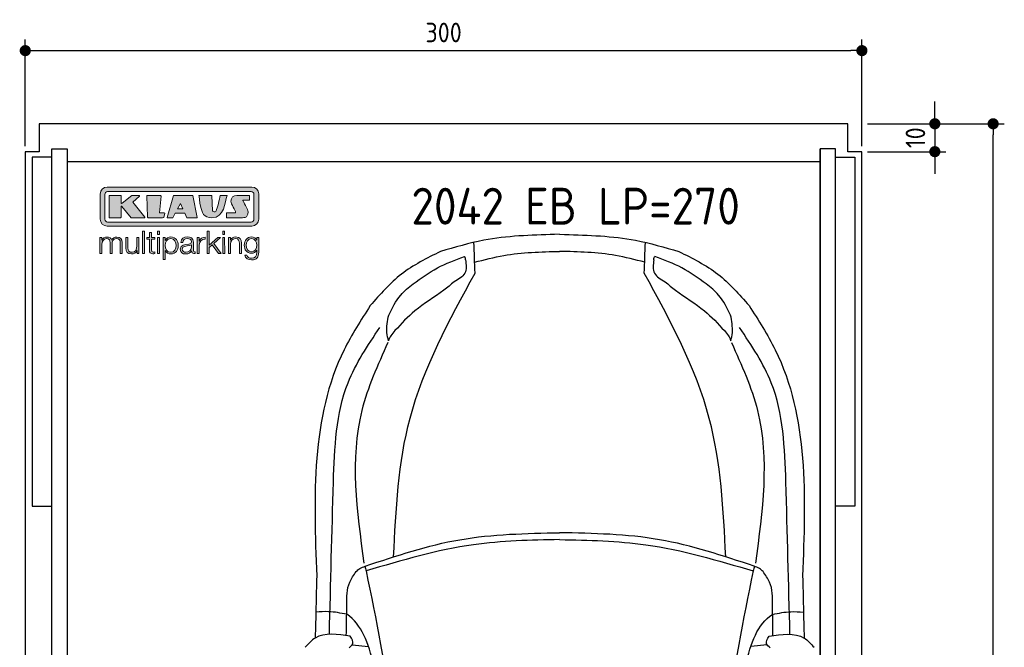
# Model space of a CAD drawing. Header units: millimetres. Extents: x -20 to 3511, y -1049 to 5673.
# Tile 3 of 3: x -20 to 3511, y 3424 to 5673. Entities that reach past the tile are written whole.
import ezdxf

# ---------------------------------------------------------------- set-up
doc = ezdxf.new("R2010")
doc.units = ezdxf.units.MM
for name, color, linetype in [('4', 3, 'Continuous'), ('5', 3, 'Continuous'), ('car', 1, 'Continuous'), ('Logo', 7, 'Continuous')]:
    doc.layers.add(name, color=color, linetype=linetype)
doc.styles.get("Standard").update_dxf_attribs({"font": 'ISOCP.SHX'})
doc.dimstyles.new('GEN-ISO', dxfattribs={"dimscale": 20, "dimtxt": 3.5, "dimasz": 2, "dimexe": 2, "dimexo": 1, "dimgap": 1.5, "dimtad": 1, "dimdec": 1, "dimdsep": 46, "dimtxsty": 'Standard', "dimblk": 'PUNKT', "dimcen": 2, "dimclrd": 256, "dimclre": 256, "dimclrt": 2, "dimadec": 0, "dimazin": 0, "dimtp": 0.1, "dimtm": 0.1, "dimtfac": 0.71, "dimtdec": 1, "dimtmove": 2, "dimatfit": 3, "dimldrblk": 'PUNKT', "dimfxl": 0, "dimtolj": 1, "dimarcsym": 0})

# ---------------------------------------------------------------- blocks, each defined once
blk = doc.blocks.new('PUNKT')
at = {"layer": '4', "color": 0, "linetype": 'ByBlock'}
blk.add_line((-0.5, 0), (-1, 0), dxfattribs=at)
at = {"layer": '4', "color": 0, "linetype": 'ByBlock', "const_width": 0.5}
blk.add_lwpolyline([(-0.25, 0, 1), (0.25, 0, 1)], format="xyb", close=True, dxfattribs=at)
blk = doc.blocks.new('*D3')
at = {"layer": '5', "lineweight": -2}
for p, q in [((3020, 5300), (3510.6, 5300)), ((3470.6, 40), (3470.6, 5260)), ((2970, 0), (3510.6, 0))]:
    blk.add_line(p, q, dxfattribs=at)
at = {"layer": 'DEFPOINTS', "color": 0}
for p in [(3000, 5300), (3470.6, 5300), (2950, 0)]:
    blk.add_point(p, dxfattribs=at)
at = {"layer": '5', "lineweight": -2, "xscale": 40, "yscale": 40, "zscale": 40}
for p, rotation in [((3470.6, 5300), 90), ((3470.6, 0), 270)]:
    blk.add_blockref('PUNKT', p, dxfattribs=dict(at, rotation=rotation))
at = {"layer": '5', "color": 2, "insert": (3405.6, 2650), "char_height": 70, "attachment_point": 5, "rotation": 90}
blk.add_mtext('\\A1;530', dxfattribs=at)
blk = doc.blocks.new('*D7')
at = {"layer": '5', "lineweight": -2}
for p, q in [((0, 5220), (0, 5602.1)), ((3000, 5220), (3000, 5602.1)), ((40, 5562.1), (2960, 5562.1))]:
    blk.add_line(p, q, dxfattribs=at)
at = {"layer": 'DEFPOINTS', "color": 0}
for p in [(3000, 5562.1), (0, 5200), (3000, 5200)]:
    blk.add_point(p, dxfattribs=at)
at = {"layer": '5', "lineweight": -2, "xscale": 40, "yscale": 40, "zscale": 40, "rotation": 180}
blk.add_blockref('PUNKT', (0, 5562.1), dxfattribs=at)
at = {"layer": '5', "lineweight": -2, "xscale": 40, "yscale": 40, "zscale": 40}
blk.add_blockref('PUNKT', (3000, 5562.1), dxfattribs=at)
at = {"layer": '5', "color": 2, "insert": (1500, 5627.1), "char_height": 70, "attachment_point": 5}
blk.add_mtext('300', dxfattribs=at)
blk = doc.blocks.new('*D8')
at = {"layer": '5', "lineweight": -2}
for p, q in [((3261.5, 5340), (3261.5, 5380)), ((3020, 5300), (3301.5, 5300)), ((3261.5, 5300), (3261.5, 5200)), ((3020, 5200), (3301.5, 5200)), ((3261.5, 5160), (3261.5, 5120))]:
    blk.add_line(p, q, dxfattribs=at)
at = {"layer": 'DEFPOINTS', "color": 0}
for p in [(3000, 5300), (3000, 5200), (3261.5, 5200)]:
    blk.add_point(p, dxfattribs=at)
at = {"layer": '5', "lineweight": -2, "xscale": 40, "yscale": 40, "zscale": 40}
for p, rotation in [((3261.5, 5300), 270), ((3261.5, 5200), 90)]:
    blk.add_blockref('PUNKT', p, dxfattribs=dict(at, rotation=rotation))
at = {"layer": '5', "color": 2, "insert": (3191.9, 5250), "char_height": 70, "attachment_point": 5, "rotation": 90}
blk.add_mtext('\\A1;10', dxfattribs=at)
blk = doc.blocks.new('KLAUS')
at = {"layer": 'Logo'}
h = blk.add_hatch(color=8, dxfattribs=at)
h.dxf.hatch_style = 2
edge = h.paths.add_edge_path()
edge.add_spline(control_points=[(3.6, 29.09), (2.88, 29.09), (2.3, 28.51), (2.3, 27.8), (2.3, 27.8), (2.3, 16.11), (2.3, 16.11), (2.3, 15.39), (2.88, 14.81), (3.6, 14.81), (3.6, 14.81), (71.16, 14.81), (71.16, 14.81), (71.88, 14.81), (72.46, 15.39), (72.46, 16.11), (72.46, 16.11), (72.46, 27.8), (72.46, 27.8), (72.46, 28.51), (71.88, 29.09), (71.16, 29.09), (71.16, 29.09), (3.6, 29.09), (3.6, 29.09), (3.6, 29.09), (3.6, 29.09), (3.6, 29.09)], knot_values=[0, 0, 0, 0, 1, 1, 1, 2, 2, 2, 3, 3, 3, 4, 4, 4, 5, 5, 5, 6, 6, 6, 7, 7, 7, 8, 8, 8, 9, 9, 9, 9], degree=3, periodic=0)
edge = h.paths.add_edge_path()
edge.add_spline(control_points=[(3.35, 31.23), (3.35, 31.23), (71.47, 31.23), (71.47, 31.23), (73.26, 31.23), (74.71, 29.77), (74.71, 27.99), (74.71, 27.99), (74.71, 16.17), (74.71, 16.17), (74.71, 14.38), (73.26, 12.93), (71.47, 12.93), (71.47, 12.93), (3.35, 12.93), (3.35, 12.93), (1.56, 12.93), (0.11, 14.38), (0.11, 16.17), (0.11, 16.17), (0.11, 27.99), (0.11, 27.99), (0.11, 29.77), (1.56, 31.23), (3.35, 31.23), (3.35, 31.23), (3.35, 31.23), (3.35, 31.23)], knot_values=[0, 0, 0, 0, 1, 1, 1, 2, 2, 2, 3, 3, 3, 4, 4, 4, 5, 5, 5, 6, 6, 6, 7, 7, 7, 8, 8, 8, 9, 9, 9, 9], degree=3, periodic=0)
h = blk.add_hatch(color=8, dxfattribs=at)
h.dxf.hatch_style = 2
edge = h.paths.add_edge_path()
edge.add_spline(control_points=[(4.5, 27.33), (4.5, 27.33), (9.7, 27.33), (9.7, 27.33), (9.84, 27.33), (9.96, 27.22), (9.96, 27.08), (9.96, 27.08), (9.96, 23.69), (9.96, 23.69), (9.96, 23.69), (9.94, 23.64), (10.04, 23.59), (10.14, 23.53), (10.2, 23.57), (10.2, 23.57), (10.2, 23.57), (10.51, 23.75), (10.51, 23.75), (10.51, 23.75), (14.94, 27.33), (14.94, 27.33), (14.94, 27.33), (18.41, 27.33), (18.41, 27.33), (18.41, 27.33), (18.49, 27.33), (18.56, 27.2), (18.65, 27.04), (18.53, 26.91), (18.53, 26.91), (18.53, 26.91), (15.49, 24.11), (15.49, 24.11), (15.49, 24.11), (21.14, 17.06), (21.14, 17.06), (21.14, 17.06), (21.13, 16.91), (21.13, 16.91), (21.08, 16.84), (20.99, 16.82), (20.99, 16.82), (20.99, 16.82), (14.7, 16.82), (14.7, 16.82), (14.7, 16.82), (10.26, 22.17), (10.26, 22.17), (10.26, 22.17), (10.19, 22.24), (10.08, 22.21), (9.97, 22.18), (9.96, 22.11), (9.96, 22.11), (9.96, 22.11), (9.96, 17.08), (9.96, 17.08), (9.96, 16.94), (9.84, 16.82), (9.7, 16.82), (9.7, 16.82), (4.5, 16.82), (4.5, 16.82), (4.36, 16.82), (4.25, 16.94), (4.25, 17.08), (4.25, 17.08), (4.25, 27.08), (4.25, 27.08), (4.25, 27.22), (4.36, 27.33), (4.5, 27.33), (4.5, 27.33), (4.5, 27.33), (4.5, 27.33)], knot_values=[0, 0, 0, 0, 1, 1, 1, 2, 2, 2, 3, 3, 3, 4, 4, 4, 5, 5, 5, 6, 6, 6, 7, 7, 7, 8, 8, 8, 9, 9, 9, 10, 10, 10, 11, 11, 11, 12, 12, 12, 13, 13, 13, 14, 14, 14, 15, 15, 15, 16, 16, 16, 17, 17, 17, 18, 18, 18, 19, 19, 19, 20, 20, 20, 21, 21, 21, 22, 22, 22, 23, 23, 23, 24, 24, 24, 25, 25, 25, 25], degree=3, periodic=0)
h = blk.add_hatch(color=8, dxfattribs=at)
h.dxf.hatch_style = 2
h.paths.add_polyline_path([(22.42, 17.06), (21.97, 27.15), (22.24, 27.33), (28.55, 27.33), (28.86, 26.97), (28.01, 19.08), (30.26, 19.07), (30.44, 18.95), (30.08, 16.95), (29.49, 16.82), (22.6, 16.82)])
h = blk.add_hatch(color=8, dxfattribs=at)
h.paths.add_polyline_path([(36.52, 21.01), (38.93, 21.01), (37.87, 23.57)])
h.paths.add_polyline_path([(34.52, 27.33), (43.65, 27.33), (45.76, 16.94), (45.57, 16.82), (40.83, 16.82), (39.89, 18.95), (35.42, 18.95), (34.27, 16.82), (31.78, 16.82), (31.66, 17)])
h = blk.add_hatch(color=8, dxfattribs=at)
h.dxf.hatch_style = 2
edge = h.paths.add_edge_path()
edge.add_spline(control_points=[(52.69, 27.32), (52.69, 27.32), (52.88, 20.14), (52.88, 20.14), (53.01, 19.89), (53.2, 19.77), (53.43, 19.71), (53.91, 19.59), (54.43, 19.57), (54.64, 20.03), (55.23, 21.34), (56.27, 25.45), (56.6, 27.33), (56.6, 27.33), (59.77, 27.33), (59.77, 27.33), (58.77, 23.9), (58.56, 16.82), (52.63, 16.76), (48.72, 16.72), (48.01, 19.35), (47.27, 22.24), (46.89, 23.68), (46.54, 27.33), (46.54, 27.33), (46.54, 27.33), (52.69, 27.32), (52.69, 27.32), (52.69, 27.32), (52.69, 27.32), (52.69, 27.32)], knot_values=[0, 0, 0, 0, 1, 1, 1, 2, 2, 2, 3, 3, 3, 4, 4, 4, 5, 5, 5, 6, 6, 6, 7, 7, 7, 8, 8, 8, 9, 9, 9, 10, 10, 10, 10], degree=3, periodic=0)
h = blk.add_hatch(color=8, dxfattribs=at)
h.dxf.hatch_style = 2
edge = h.paths.add_edge_path()
edge.add_spline(control_points=[(64.46, 27.33), (64.46, 27.33), (70.31, 27.33), (70.31, 27.33), (70.31, 26.52), (70.31, 26.02), (70.31, 25.12), (70.31, 25.12), (67.3, 25.12), (67.3, 25.12), (67.24, 25.04), (67.25, 25.11), (67.25, 24.91), (67.25, 24.88), (69.73, 20.38), (69.73, 19.57), (69.73, 16.4), (67.22, 16.81), (65.9, 16.82), (65.9, 16.82), (59.59, 16.82), (59.59, 16.82), (59.59, 17.76), (59.59, 18.23), (59.59, 19.14), (59.59, 19.14), (63.75, 19.14), (63.75, 19.14), (63.82, 19.22), (63.81, 19.11), (63.81, 19.31), (63.81, 20.32), (61.58, 23.06), (61.58, 24.63), (61.58, 26.33), (62.83, 27.34), (64.46, 27.33), (64.46, 27.33), (64.46, 27.33), (64.46, 27.33)], knot_values=[0, 0, 0, 0, 1, 1, 1, 2, 2, 2, 3, 3, 3, 4, 4, 4, 5, 5, 5, 6, 6, 6, 7, 7, 7, 8, 8, 8, 9, 9, 9, 10, 10, 10, 11, 11, 11, 12, 12, 12, 13, 13, 13, 13], degree=3, periodic=0)
h = blk.add_hatch(color=30, dxfattribs=at)
h.dxf.hatch_style = 2
h.paths.add_polyline_path([(20.07, 0), (20.99, 0), (20.99, 10.45), (20.07, 10.45)])
h = blk.add_hatch(color=30, dxfattribs=at)
h.dxf.hatch_style = 2
edge = h.paths.add_edge_path()
edge.add_spline(control_points=[(24.22, 9.82), (24.22, 9.82), (23.3, 9.82), (23.3, 9.82), (23.3, 9.82), (23.3, 7.55), (23.3, 7.55), (23.3, 7.55), (21.98, 7.55), (21.98, 7.55), (21.98, 7.55), (21.98, 6.78), (21.98, 6.78), (21.98, 6.78), (23.3, 6.78), (23.3, 6.78), (23.3, 6.78), (23.3, 1.61), (23.3, 1.61), (23.28, 0.32), (23.71, -0.09), (24.94, -0.09), (25.22, -0.09), (25.48, -0.06), (25.76, -0.06), (25.76, -0.06), (25.76, 0.73), (25.76, 0.73), (25.5, 0.7), (25.23, 0.69), (24.97, 0.69), (24.31, 0.73), (24.22, 1.08), (24.22, 1.68), (24.22, 1.68), (24.22, 6.78), (24.22, 6.78), (24.22, 6.78), (25.76, 6.78), (25.76, 6.78), (25.76, 6.78), (25.76, 7.55), (25.76, 7.55), (25.76, 7.55), (24.22, 7.55), (24.22, 7.55), (24.22, 7.55), (24.22, 9.82), (24.22, 9.82), (24.22, 9.82), (24.22, 9.82), (24.22, 9.82)], knot_values=[0, 0, 0, 0, 1, 1, 1, 2, 2, 2, 3, 3, 3, 4, 4, 4, 5, 5, 5, 6, 6, 6, 7, 7, 7, 8, 8, 8, 9, 9, 9, 10, 10, 10, 11, 11, 11, 12, 12, 12, 13, 13, 13, 14, 14, 14, 15, 15, 15, 16, 16, 16, 17, 17, 17, 17], degree=3, periodic=0)
h = blk.add_hatch(color=30, dxfattribs=at)
h.paths.add_polyline_path([(27.1, 0), (28.03, 0), (28.03, 7.55), (27.1, 7.55)])
h.paths.add_polyline_path([(27.1, 8.98), (28.03, 8.98), (28.03, 10.45), (27.1, 10.45)])
h = blk.add_hatch(color=30, dxfattribs=at)
h.dxf.hatch_style = 2
h.paths.add_polyline_path([(50.4, 0), (51.32, 0), (51.32, 2.87), (52.82, 4.11), (55.8, 0), (56.96, 0), (53.52, 4.76), (56.74, 7.55), (55.51, 7.55), (51.32, 3.89), (51.32, 10.45), (50.4, 10.45)])
h = blk.add_hatch(color=30, dxfattribs=at)
h.paths.add_polyline_path([(57.74, 0), (58.66, 0), (58.66, 7.55), (57.74, 7.55)])
h.paths.add_polyline_path([(57.74, 8.98), (58.66, 8.98), (58.66, 10.45), (57.74, 10.45)])
h = blk.add_hatch(color=30, dxfattribs=at)
h.dxf.hatch_style = 2
edge = h.paths.add_edge_path()
edge.add_spline(control_points=[(0, 0), (0, 0), (0.92, 0), (0.92, 0), (0.92, 0), (0.92, 4.22), (0.92, 4.22), (0.94, 5.8), (1.58, 7), (3.18, 7), (4.35, 7), (4.77, 6.15), (4.76, 5.12), (4.76, 5.12), (4.76, 0), (4.76, 0), (4.76, 0), (5.68, 0), (5.68, 0), (5.68, 0), (5.68, 4.27), (5.68, 4.27), (5.68, 5.68), (6.14, 7), (7.73, 7), (9.05, 7), (9.52, 6.32), (9.52, 5.08), (9.52, 5.08), (9.52, 0), (9.52, 0), (9.52, 0), (10.44, 0), (10.44, 0), (10.44, 0), (10.44, 5.12), (10.44, 5.12), (10.44, 6.91), (9.59, 7.77), (7.94, 7.77), (6.94, 7.77), (5.99, 7.29), (5.54, 6.3), (5.26, 7.29), (4.36, 7.77), (3.37, 7.77), (2.17, 7.77), (1.38, 7.19), (0.89, 6.28), (0.89, 6.28), (0.85, 6.28), (0.85, 6.28), (0.85, 6.28), (0.85, 7.55), (0.85, 7.55), (0.85, 7.55), (0, 7.55), (0, 7.55), (0, 7.55), (0, 0), (0, 0), (0, 0), (0, 0), (0, 0)], knot_values=[0, 0, 0, 0, 1, 1, 1, 2, 2, 2, 3, 3, 3, 4, 4, 4, 5, 5, 5, 6, 6, 6, 7, 7, 7, 8, 8, 8, 9, 9, 9, 10, 10, 10, 11, 11, 11, 12, 12, 12, 13, 13, 13, 14, 14, 14, 15, 15, 15, 16, 16, 16, 17, 17, 17, 18, 18, 18, 19, 19, 19, 20, 20, 20, 21, 21, 21, 21], degree=3, periodic=0)
h = blk.add_hatch(color=30, dxfattribs=at)
h.dxf.hatch_style = 2
edge = h.paths.add_edge_path()
edge.add_spline(control_points=[(18.31, 7.55), (18.31, 7.55), (17.39, 7.55), (17.39, 7.55), (17.39, 7.55), (17.39, 3.59), (17.39, 3.59), (17.39, 2.05), (16.7, 0.56), (15.12, 0.56), (13.66, 0.56), (13.15, 1.27), (13.1, 2.64), (13.1, 2.64), (13.1, 7.55), (13.1, 7.55), (13.1, 7.55), (12.18, 7.55), (12.18, 7.55), (12.18, 7.55), (12.18, 2.65), (12.18, 2.65), (12.18, 0.89), (12.93, -0.22), (14.83, -0.22), (15.96, -0.22), (16.95, 0.35), (17.44, 1.36), (17.44, 1.36), (17.47, 1.36), (17.47, 1.36), (17.47, 1.36), (17.47, 0), (17.47, 0), (17.47, 0), (18.31, 0), (18.31, 0), (18.31, 0), (18.31, 7.55), (18.31, 7.55), (18.31, 7.55), (18.31, 7.55), (18.31, 7.55)], knot_values=[0, 0, 0, 0, 1, 1, 1, 2, 2, 2, 3, 3, 3, 4, 4, 4, 5, 5, 5, 6, 6, 6, 7, 7, 7, 8, 8, 8, 9, 9, 9, 10, 10, 10, 11, 11, 11, 12, 12, 12, 13, 13, 13, 14, 14, 14, 14], degree=3, periodic=0)
h = blk.add_hatch(color=30, dxfattribs=at)
edge = h.paths.add_edge_path()
edge.add_spline(control_points=[(35.84, 3.78), (35.84, 2.21), (35.12, 0.56), (33.37, 0.56), (31.4, 0.56), (30.72, 2.21), (30.72, 3.78), (30.72, 5.49), (31.33, 7), (33.37, 7), (35.12, 7), (35.84, 5.34), (35.84, 3.78), (35.84, 3.78), (35.84, 3.78), (35.84, 3.78)], knot_values=[0, 0, 0, 0, 1, 1, 1, 2, 2, 2, 3, 3, 3, 4, 4, 4, 5, 5, 5, 5], degree=3, periodic=0)
edge = h.paths.add_edge_path()
edge.add_spline(control_points=[(29.79, -2.8), (29.79, -2.8), (30.72, -2.8), (30.72, -2.8), (30.72, -2.8), (30.72, 1.43), (30.72, 1.43), (30.72, 1.43), (30.74, 1.43), (30.74, 1.43), (31.14, 0.35), (32.24, -0.22), (33.37, -0.22), (35.66, -0.22), (36.76, 1.64), (36.76, 3.78), (36.76, 5.91), (35.66, 7.77), (33.37, 7.77), (32.15, 7.77), (31.1, 7.14), (30.67, 6.12), (30.67, 6.12), (30.64, 6.12), (30.64, 6.12), (30.64, 6.12), (30.64, 7.55), (30.64, 7.55), (30.64, 7.55), (29.79, 7.55), (29.79, 7.55), (29.79, 7.55), (29.79, -2.8), (29.79, -2.8), (29.79, -2.8), (29.79, -2.8), (29.79, -2.8)], knot_values=[0, 0, 0, 0, 1, 1, 1, 2, 2, 2, 3, 3, 3, 4, 4, 4, 5, 5, 5, 6, 6, 6, 7, 7, 7, 8, 8, 8, 9, 9, 9, 10, 10, 10, 11, 11, 11, 12, 12, 12, 12], degree=3, periodic=0)
h = blk.add_hatch(color=30, dxfattribs=at)
edge = h.paths.add_edge_path()
edge.add_spline(control_points=[(43.03, 2.93), (43.04, 1.45), (41.8, 0.56), (40.39, 0.56), (39.53, 0.56), (38.71, 1.13), (38.71, 2.05), (38.71, 3.53), (40.66, 3.51), (42.22, 3.79), (42.47, 3.84), (42.88, 3.91), (43, 4.13), (43, 4.13), (43.03, 4.13), (43.03, 4.13), (43.03, 4.13), (43.03, 2.93), (43.03, 2.93), (43.03, 2.93), (43.03, 2.93), (43.03, 2.93)], knot_values=[0, 0, 0, 0, 1, 1, 1, 2, 2, 2, 3, 3, 3, 4, 4, 4, 5, 5, 5, 6, 6, 6, 7, 7, 7, 7], degree=3, periodic=0)
edge = h.paths.add_edge_path()
edge.add_spline(control_points=[(39.03, 5.24), (39.06, 6.47), (39.91, 7), (41.05, 7), (42.14, 7), (43.03, 6.69), (43.03, 5.45), (43.03, 4.61), (42.6, 4.51), (41.84, 4.42), (39.85, 4.19), (37.79, 4.11), (37.79, 1.99), (37.79, 0.47), (38.93, -0.22), (40.32, -0.22), (41.77, -0.22), (42.43, 0.34), (43.07, 1.32), (43.07, 1.32), (43.1, 1.32), (43.1, 1.32), (43.1, 0.53), (43.25, 0), (44.19, 0), (44.43, 0), (44.58, 0.01), (44.79, 0.06), (44.79, 0.06), (44.79, 0.83), (44.79, 0.83), (44.71, 0.81), (44.6, 0.78), (44.49, 0.78), (44.13, 0.78), (43.95, 0.98), (43.95, 1.33), (43.95, 1.33), (43.95, 5.34), (43.95, 5.34), (43.95, 7.36), (42.5, 7.77), (41.17, 7.77), (39.44, 7.77), (38.2, 7.01), (38.11, 5.24), (38.11, 5.24), (39.03, 5.24), (39.03, 5.24), (39.03, 5.24), (39.03, 5.24), (39.03, 5.24)], knot_values=[0, 0, 0, 0, 1, 1, 1, 2, 2, 2, 3, 3, 3, 4, 4, 4, 5, 5, 5, 6, 6, 6, 7, 7, 7, 8, 8, 8, 9, 9, 9, 10, 10, 10, 11, 11, 11, 12, 12, 12, 13, 13, 13, 14, 14, 14, 15, 15, 15, 16, 16, 16, 17, 17, 17, 17], degree=3, periodic=0)
h = blk.add_hatch(color=30, dxfattribs=at)
h.dxf.hatch_style = 2
edge = h.paths.add_edge_path()
edge.add_spline(control_points=[(45.79, 0), (45.79, 0), (46.71, 0), (46.71, 0), (46.71, 0), (46.71, 4.03), (46.71, 4.03), (46.71, 5.59), (47.85, 6.82), (49.52, 6.73), (49.52, 6.73), (49.52, 7.66), (49.52, 7.66), (48.16, 7.72), (47.14, 7), (46.67, 5.78), (46.67, 5.78), (46.64, 5.78), (46.64, 5.78), (46.64, 5.78), (46.64, 7.55), (46.64, 7.55), (46.64, 7.55), (45.79, 7.55), (45.79, 7.55), (45.79, 7.55), (45.79, 0), (45.79, 0), (45.79, 0), (45.79, 0), (45.79, 0)], knot_values=[0, 0, 0, 0, 1, 1, 1, 2, 2, 2, 3, 3, 3, 4, 4, 4, 5, 5, 5, 6, 6, 6, 7, 7, 7, 8, 8, 8, 9, 9, 9, 10, 10, 10, 10], degree=3, periodic=0)
h = blk.add_hatch(color=30, dxfattribs=at)
h.dxf.hatch_style = 2
edge = h.paths.add_edge_path()
edge.add_spline(control_points=[(60.41, 0), (60.41, 0), (61.33, 0), (61.33, 0), (61.33, 0), (61.33, 4.41), (61.33, 4.41), (61.36, 5.89), (62.24, 7), (63.7, 7), (65.2, 7), (65.62, 6.02), (65.62, 4.71), (65.62, 4.71), (65.62, 0), (65.62, 0), (65.62, 0), (66.54, 0), (66.54, 0), (66.54, 0), (66.54, 4.86), (66.54, 4.86), (66.54, 6.66), (65.9, 7.77), (63.78, 7.77), (62.71, 7.77), (61.7, 7.16), (61.36, 6.25), (61.36, 6.25), (61.33, 6.25), (61.33, 6.25), (61.33, 6.25), (61.33, 7.55), (61.33, 7.55), (61.33, 7.55), (60.41, 7.55), (60.41, 7.55), (60.41, 7.55), (60.41, 0), (60.41, 0), (60.41, 0), (60.41, 0), (60.41, 0)], knot_values=[0, 0, 0, 0, 1, 1, 1, 2, 2, 2, 3, 3, 3, 4, 4, 4, 5, 5, 5, 6, 6, 6, 7, 7, 7, 8, 8, 8, 9, 9, 9, 10, 10, 10, 11, 11, 11, 12, 12, 12, 13, 13, 13, 14, 14, 14, 14], degree=3, periodic=0)
h = blk.add_hatch(color=30, dxfattribs=at)
edge = h.paths.add_edge_path()
edge.add_spline(control_points=[(71.32, 0.86), (69.62, 0.86), (68.83, 2.34), (68.83, 3.86), (68.83, 5.43), (69.56, 7), (71.32, 7), (73.06, 7), (73.75, 5.34), (73.75, 3.86), (73.75, 2.33), (72.91, 0.86), (71.32, 0.86), (71.32, 0.86), (71.32, 0.86), (71.32, 0.86)], knot_values=[0, 0, 0, 0, 1, 1, 1, 2, 2, 2, 3, 3, 3, 4, 4, 4, 5, 5, 5, 5], degree=3, periodic=0)
edge = h.paths.add_edge_path()
edge.add_spline(control_points=[(74.67, 7.55), (74.67, 7.55), (73.75, 7.55), (73.75, 7.55), (73.75, 7.55), (73.75, 6.25), (73.75, 6.25), (73.75, 6.25), (73.72, 6.25), (73.72, 6.25), (73.35, 7.09), (72.41, 7.77), (71.32, 7.77), (69.13, 7.77), (67.9, 6.05), (67.9, 3.97), (67.9, 1.82), (68.9, 0.09), (71.32, 0.09), (72.4, 0.09), (73.29, 0.72), (73.72, 1.64), (73.72, 1.64), (73.75, 1.64), (73.75, 1.64), (73.75, 1.64), (73.75, 0.61), (73.75, 0.61), (73.75, -1.23), (73.01, -2.24), (71.32, -2.24), (70.29, -2.24), (69.31, -1.85), (69.1, -0.73), (69.1, -0.73), (68.18, -0.73), (68.18, -0.73), (68.31, -2.34), (69.81, -3.02), (71.32, -3.02), (73.79, -3.02), (74.65, -1.64), (74.67, 0.61), (74.67, 0.61), (74.67, 7.55), (74.67, 7.55), (74.67, 7.55), (74.67, 7.55), (74.67, 7.55)], knot_values=[0, 0, 0, 0, 1, 1, 1, 2, 2, 2, 3, 3, 3, 4, 4, 4, 5, 5, 5, 6, 6, 6, 7, 7, 7, 8, 8, 8, 9, 9, 9, 10, 10, 10, 11, 11, 11, 12, 12, 12, 13, 13, 13, 14, 14, 14, 15, 15, 15, 16, 16, 16, 16], degree=3, periodic=0)
at = {"layer": 'Logo', "lineweight": 0}
for points in [[(22.42, 17.06), (21.97, 27.15), (22.24, 27.33), (28.55, 27.33), (28.86, 26.97), (28.01, 19.08), (30.26, 19.07), (30.44, 18.95), (30.08, 16.95), (29.49, 16.82), (22.6, 16.82), (22.42, 17.06), (22.42, 17.06)], [(34.52, 27.33), (43.65, 27.33), (45.76, 16.94), (45.57, 16.82), (40.83, 16.82), (39.89, 18.95), (35.42, 18.95), (34.27, 16.82), (31.78, 16.82), (31.66, 17), (34.52, 27.33), (34.52, 27.33)], [(36.52, 21.01), (38.93, 21.01), (37.87, 23.57), (36.52, 21.01), (36.52, 21.01)], [(20.07, 0), (20.99, 0), (20.99, 10.45), (20.07, 10.45), (20.07, 0), (20.07, 0)], [(27.1, 8.98), (28.03, 8.98), (28.03, 10.45), (27.1, 10.45), (27.1, 8.98), (27.1, 8.98)], [(50.4, 0), (51.32, 0), (51.32, 2.87), (52.82, 4.11), (55.8, 0), (56.96, 0), (53.52, 4.76), (56.74, 7.55), (55.51, 7.55), (51.32, 3.89), (51.32, 10.45), (50.4, 10.45), (50.4, 0), (50.4, 0)], [(57.74, 8.98), (58.66, 8.98), (58.66, 10.45), (57.74, 10.45), (57.74, 8.98), (57.74, 8.98)], [(27.1, 0), (28.03, 0), (28.03, 7.55), (27.1, 7.55), (27.1, 0), (27.1, 0)], [(57.74, 0), (58.66, 0), (58.66, 7.55), (57.74, 7.55), (57.74, 0), (57.74, 0)]]:
    blk.add_lwpolyline(points, dxfattribs=at)
for points, knots in [([(3.35, 31.23), (3.35, 31.23), (71.47, 31.23), (71.47, 31.23), (73.26, 31.23), (74.71, 29.77), (74.71, 27.99), (74.71, 27.99), (74.71, 16.17), (74.71, 16.17), (74.71, 14.38), (73.26, 12.93), (71.47, 12.93), (71.47, 12.93), (3.35, 12.93), (3.35, 12.93), (1.56, 12.93), (0.11, 14.38), (0.11, 16.17), (0.11, 16.17), (0.11, 27.99), (0.11, 27.99), (0.11, 29.77), (1.56, 31.23), (3.35, 31.23), (3.35, 31.23), (3.35, 31.23), (3.35, 31.23)], [0, 0, 0, 0, 1, 1, 1, 2, 2, 2, 3, 3, 3, 4, 4, 4, 5, 5, 5, 6, 6, 6, 7, 7, 7, 8, 8, 8, 9, 9, 9, 9]), ([(3.6, 29.09), (2.88, 29.09), (2.3, 28.51), (2.3, 27.8), (2.3, 27.8), (2.3, 16.11), (2.3, 16.11), (2.3, 15.39), (2.88, 14.81), (3.6, 14.81), (3.6, 14.81), (71.16, 14.81), (71.16, 14.81), (71.88, 14.81), (72.46, 15.39), (72.46, 16.11), (72.46, 16.11), (72.46, 27.8), (72.46, 27.8), (72.46, 28.51), (71.88, 29.09), (71.16, 29.09), (71.16, 29.09), (3.6, 29.09), (3.6, 29.09), (3.6, 29.09), (3.6, 29.09), (3.6, 29.09)], [0, 0, 0, 0, 1, 1, 1, 2, 2, 2, 3, 3, 3, 4, 4, 4, 5, 5, 5, 6, 6, 6, 7, 7, 7, 8, 8, 8, 9, 9, 9, 9]), ([(4.5, 27.33), (4.5, 27.33), (9.7, 27.33), (9.7, 27.33), (9.84, 27.33), (9.96, 27.22), (9.96, 27.08), (9.96, 27.08), (9.96, 23.69), (9.96, 23.69), (9.96, 23.69), (9.94, 23.64), (10.04, 23.59), (10.14, 23.53), (10.2, 23.57), (10.2, 23.57), (10.2, 23.57), (10.51, 23.75), (10.51, 23.75), (10.51, 23.75), (14.94, 27.33), (14.94, 27.33), (14.94, 27.33), (18.41, 27.33), (18.41, 27.33), (18.41, 27.33), (18.49, 27.33), (18.56, 27.2), (18.65, 27.04), (18.53, 26.91), (18.53, 26.91), (18.53, 26.91), (15.49, 24.11), (15.49, 24.11), (15.49, 24.11), (21.14, 17.06), (21.14, 17.06), (21.14, 17.06), (21.13, 16.91), (21.13, 16.91), (21.08, 16.84), (20.99, 16.82), (20.99, 16.82), (20.99, 16.82), (14.7, 16.82), (14.7, 16.82), (14.7, 16.82), (10.26, 22.17), (10.26, 22.17), (10.26, 22.17), (10.19, 22.24), (10.08, 22.21), (9.97, 22.18), (9.96, 22.11), (9.96, 22.11), (9.96, 22.11), (9.96, 17.08), (9.96, 17.08), (9.96, 16.94), (9.84, 16.82), (9.7, 16.82), (9.7, 16.82), (4.5, 16.82), (4.5, 16.82), (4.36, 16.82), (4.25, 16.94), (4.25, 17.08), (4.25, 17.08), (4.25, 27.08), (4.25, 27.08), (4.25, 27.22), (4.36, 27.33), (4.5, 27.33), (4.5, 27.33), (4.5, 27.33), (4.5, 27.33)], [0, 0, 0, 0, 1, 1, 1, 2, 2, 2, 3, 3, 3, 4, 4, 4, 5, 5, 5, 6, 6, 6, 7, 7, 7, 8, 8, 8, 9, 9, 9, 10, 10, 10, 11, 11, 11, 12, 12, 12, 13, 13, 13, 14, 14, 14, 15, 15, 15, 16, 16, 16, 17, 17, 17, 18, 18, 18, 19, 19, 19, 20, 20, 20, 21, 21, 21, 22, 22, 22, 23, 23, 23, 24, 24, 24, 25, 25, 25, 25]), ([(52.69, 27.32), (52.69, 27.32), (52.88, 20.14), (52.88, 20.14), (53.01, 19.89), (53.2, 19.77), (53.43, 19.71), (53.91, 19.59), (54.43, 19.57), (54.64, 20.03), (55.23, 21.34), (56.27, 25.45), (56.6, 27.33), (56.6, 27.33), (59.77, 27.33), (59.77, 27.33), (58.77, 23.9), (58.56, 16.82), (52.63, 16.76), (48.72, 16.72), (48.01, 19.35), (47.27, 22.24), (46.89, 23.68), (46.54, 27.33), (46.54, 27.33), (46.54, 27.33), (52.69, 27.32), (52.69, 27.32), (52.69, 27.32), (52.69, 27.32), (52.69, 27.32)], [0, 0, 0, 0, 1, 1, 1, 2, 2, 2, 3, 3, 3, 4, 4, 4, 5, 5, 5, 6, 6, 6, 7, 7, 7, 8, 8, 8, 9, 9, 9, 10, 10, 10, 10]), ([(64.46, 27.33), (64.46, 27.33), (70.31, 27.33), (70.31, 27.33), (70.31, 26.52), (70.31, 26.02), (70.31, 25.12), (70.31, 25.12), (67.3, 25.12), (67.3, 25.12), (67.24, 25.04), (67.25, 25.11), (67.25, 24.91), (67.25, 24.88), (69.73, 20.38), (69.73, 19.57), (69.73, 16.4), (67.22, 16.81), (65.9, 16.82), (65.9, 16.82), (59.59, 16.82), (59.59, 16.82), (59.59, 17.76), (59.59, 18.23), (59.59, 19.14), (59.59, 19.14), (63.75, 19.14), (63.75, 19.14), (63.82, 19.22), (63.81, 19.11), (63.81, 19.31), (63.81, 20.32), (61.58, 23.06), (61.58, 24.63), (61.58, 26.33), (62.83, 27.34), (64.46, 27.33), (64.46, 27.33), (64.46, 27.33), (64.46, 27.33)], [0, 0, 0, 0, 1, 1, 1, 2, 2, 2, 3, 3, 3, 4, 4, 4, 5, 5, 5, 6, 6, 6, 7, 7, 7, 8, 8, 8, 9, 9, 9, 10, 10, 10, 11, 11, 11, 12, 12, 12, 13, 13, 13, 13]), ([(24.22, 9.82), (24.22, 9.82), (23.3, 9.82), (23.3, 9.82), (23.3, 9.82), (23.3, 7.55), (23.3, 7.55), (23.3, 7.55), (21.98, 7.55), (21.98, 7.55), (21.98, 7.55), (21.98, 6.78), (21.98, 6.78), (21.98, 6.78), (23.3, 6.78), (23.3, 6.78), (23.3, 6.78), (23.3, 1.61), (23.3, 1.61), (23.28, 0.32), (23.71, -0.09), (24.94, -0.09), (25.22, -0.09), (25.48, -0.06), (25.76, -0.06), (25.76, -0.06), (25.76, 0.73), (25.76, 0.73), (25.5, 0.7), (25.23, 0.69), (24.97, 0.69), (24.31, 0.73), (24.22, 1.08), (24.22, 1.68), (24.22, 1.68), (24.22, 6.78), (24.22, 6.78), (24.22, 6.78), (25.76, 6.78), (25.76, 6.78), (25.76, 6.78), (25.76, 7.55), (25.76, 7.55), (25.76, 7.55), (24.22, 7.55), (24.22, 7.55), (24.22, 7.55), (24.22, 9.82), (24.22, 9.82), (24.22, 9.82), (24.22, 9.82), (24.22, 9.82)], [0, 0, 0, 0, 1, 1, 1, 2, 2, 2, 3, 3, 3, 4, 4, 4, 5, 5, 5, 6, 6, 6, 7, 7, 7, 8, 8, 8, 9, 9, 9, 10, 10, 10, 11, 11, 11, 12, 12, 12, 13, 13, 13, 14, 14, 14, 15, 15, 15, 16, 16, 16, 17, 17, 17, 17]), ([(0, 0), (0, 0), (0.92, 0), (0.92, 0), (0.92, 0), (0.92, 4.22), (0.92, 4.22), (0.94, 5.8), (1.58, 7), (3.18, 7), (4.35, 7), (4.77, 6.15), (4.76, 5.12), (4.76, 5.12), (4.76, 0), (4.76, 0), (4.76, 0), (5.68, 0), (5.68, 0), (5.68, 0), (5.68, 4.27), (5.68, 4.27), (5.68, 5.68), (6.14, 7), (7.73, 7), (9.05, 7), (9.52, 6.32), (9.52, 5.08), (9.52, 5.08), (9.52, 0), (9.52, 0), (9.52, 0), (10.44, 0), (10.44, 0), (10.44, 0), (10.44, 5.12), (10.44, 5.12), (10.44, 6.91), (9.59, 7.77), (7.94, 7.77), (6.94, 7.77), (5.99, 7.29), (5.54, 6.3), (5.26, 7.29), (4.36, 7.77), (3.37, 7.77), (2.17, 7.77), (1.38, 7.19), (0.89, 6.28), (0.89, 6.28), (0.85, 6.28), (0.85, 6.28), (0.85, 6.28), (0.85, 7.55), (0.85, 7.55), (0.85, 7.55), (0, 7.55), (0, 7.55), (0, 7.55), (0, 0), (0, 0), (0, 0), (0, 0), (0, 0)], [0, 0, 0, 0, 1, 1, 1, 2, 2, 2, 3, 3, 3, 4, 4, 4, 5, 5, 5, 6, 6, 6, 7, 7, 7, 8, 8, 8, 9, 9, 9, 10, 10, 10, 11, 11, 11, 12, 12, 12, 13, 13, 13, 14, 14, 14, 15, 15, 15, 16, 16, 16, 17, 17, 17, 18, 18, 18, 19, 19, 19, 20, 20, 20, 21, 21, 21, 21]), ([(18.31, 7.55), (18.31, 7.55), (17.39, 7.55), (17.39, 7.55), (17.39, 7.55), (17.39, 3.59), (17.39, 3.59), (17.39, 2.05), (16.7, 0.56), (15.12, 0.56), (13.66, 0.56), (13.15, 1.27), (13.1, 2.64), (13.1, 2.64), (13.1, 7.55), (13.1, 7.55), (13.1, 7.55), (12.18, 7.55), (12.18, 7.55), (12.18, 7.55), (12.18, 2.65), (12.18, 2.65), (12.18, 0.89), (12.93, -0.22), (14.83, -0.22), (15.96, -0.22), (16.95, 0.35), (17.44, 1.36), (17.44, 1.36), (17.47, 1.36), (17.47, 1.36), (17.47, 1.36), (17.47, 0), (17.47, 0), (17.47, 0), (18.31, 0), (18.31, 0), (18.31, 0), (18.31, 7.55), (18.31, 7.55), (18.31, 7.55), (18.31, 7.55), (18.31, 7.55)], [0, 0, 0, 0, 1, 1, 1, 2, 2, 2, 3, 3, 3, 4, 4, 4, 5, 5, 5, 6, 6, 6, 7, 7, 7, 8, 8, 8, 9, 9, 9, 10, 10, 10, 11, 11, 11, 12, 12, 12, 13, 13, 13, 14, 14, 14, 14]), ([(29.79, -2.8), (29.79, -2.8), (30.72, -2.8), (30.72, -2.8), (30.72, -2.8), (30.72, 1.43), (30.72, 1.43), (30.72, 1.43), (30.74, 1.43), (30.74, 1.43), (31.14, 0.35), (32.24, -0.22), (33.37, -0.22), (35.66, -0.22), (36.76, 1.64), (36.76, 3.78), (36.76, 5.91), (35.66, 7.77), (33.37, 7.77), (32.15, 7.77), (31.1, 7.14), (30.67, 6.12), (30.67, 6.12), (30.64, 6.12), (30.64, 6.12), (30.64, 6.12), (30.64, 7.55), (30.64, 7.55), (30.64, 7.55), (29.79, 7.55), (29.79, 7.55), (29.79, 7.55), (29.79, -2.8), (29.79, -2.8), (29.79, -2.8), (29.79, -2.8), (29.79, -2.8)], [0, 0, 0, 0, 1, 1, 1, 2, 2, 2, 3, 3, 3, 4, 4, 4, 5, 5, 5, 6, 6, 6, 7, 7, 7, 8, 8, 8, 9, 9, 9, 10, 10, 10, 11, 11, 11, 12, 12, 12, 12]), ([(35.84, 3.78), (35.84, 2.21), (35.12, 0.56), (33.37, 0.56), (31.4, 0.56), (30.72, 2.21), (30.72, 3.78), (30.72, 5.49), (31.33, 7), (33.37, 7), (35.12, 7), (35.84, 5.34), (35.84, 3.78), (35.84, 3.78), (35.84, 3.78), (35.84, 3.78)], [0, 0, 0, 0, 1, 1, 1, 2, 2, 2, 3, 3, 3, 4, 4, 4, 5, 5, 5, 5]), ([(39.03, 5.24), (39.06, 6.47), (39.91, 7), (41.05, 7), (42.14, 7), (43.03, 6.69), (43.03, 5.45), (43.03, 4.61), (42.6, 4.51), (41.84, 4.42), (39.85, 4.19), (37.79, 4.11), (37.79, 1.99), (37.79, 0.47), (38.93, -0.22), (40.32, -0.22), (41.77, -0.22), (42.43, 0.34), (43.07, 1.32), (43.07, 1.32), (43.1, 1.32), (43.1, 1.32), (43.1, 0.53), (43.25, 0), (44.19, 0), (44.43, 0), (44.58, 0.01), (44.79, 0.06), (44.79, 0.06), (44.79, 0.83), (44.79, 0.83), (44.71, 0.81), (44.6, 0.78), (44.49, 0.78), (44.13, 0.78), (43.95, 0.98), (43.95, 1.33), (43.95, 1.33), (43.95, 5.34), (43.95, 5.34), (43.95, 7.36), (42.5, 7.77), (41.17, 7.77), (39.44, 7.77), (38.2, 7.01), (38.11, 5.24), (38.11, 5.24), (39.03, 5.24), (39.03, 5.24), (39.03, 5.24), (39.03, 5.24), (39.03, 5.24)], [0, 0, 0, 0, 1, 1, 1, 2, 2, 2, 3, 3, 3, 4, 4, 4, 5, 5, 5, 6, 6, 6, 7, 7, 7, 8, 8, 8, 9, 9, 9, 10, 10, 10, 11, 11, 11, 12, 12, 12, 13, 13, 13, 14, 14, 14, 15, 15, 15, 16, 16, 16, 17, 17, 17, 17]), ([(45.79, 0), (45.79, 0), (46.71, 0), (46.71, 0), (46.71, 0), (46.71, 4.03), (46.71, 4.03), (46.71, 5.59), (47.85, 6.82), (49.52, 6.73), (49.52, 6.73), (49.52, 7.66), (49.52, 7.66), (48.16, 7.72), (47.14, 7), (46.67, 5.78), (46.67, 5.78), (46.64, 5.78), (46.64, 5.78), (46.64, 5.78), (46.64, 7.55), (46.64, 7.55), (46.64, 7.55), (45.79, 7.55), (45.79, 7.55), (45.79, 7.55), (45.79, 0), (45.79, 0), (45.79, 0), (45.79, 0), (45.79, 0)], [0, 0, 0, 0, 1, 1, 1, 2, 2, 2, 3, 3, 3, 4, 4, 4, 5, 5, 5, 6, 6, 6, 7, 7, 7, 8, 8, 8, 9, 9, 9, 10, 10, 10, 10]), ([(60.41, 0), (60.41, 0), (61.33, 0), (61.33, 0), (61.33, 0), (61.33, 4.41), (61.33, 4.41), (61.36, 5.89), (62.24, 7), (63.7, 7), (65.2, 7), (65.62, 6.02), (65.62, 4.71), (65.62, 4.71), (65.62, 0), (65.62, 0), (65.62, 0), (66.54, 0), (66.54, 0), (66.54, 0), (66.54, 4.86), (66.54, 4.86), (66.54, 6.66), (65.9, 7.77), (63.78, 7.77), (62.71, 7.77), (61.7, 7.16), (61.36, 6.25), (61.36, 6.25), (61.33, 6.25), (61.33, 6.25), (61.33, 6.25), (61.33, 7.55), (61.33, 7.55), (61.33, 7.55), (60.41, 7.55), (60.41, 7.55), (60.41, 7.55), (60.41, 0), (60.41, 0), (60.41, 0), (60.41, 0), (60.41, 0)], [0, 0, 0, 0, 1, 1, 1, 2, 2, 2, 3, 3, 3, 4, 4, 4, 5, 5, 5, 6, 6, 6, 7, 7, 7, 8, 8, 8, 9, 9, 9, 10, 10, 10, 11, 11, 11, 12, 12, 12, 13, 13, 13, 14, 14, 14, 14]), ([(74.67, 7.55), (74.67, 7.55), (73.75, 7.55), (73.75, 7.55), (73.75, 7.55), (73.75, 6.25), (73.75, 6.25), (73.75, 6.25), (73.72, 6.25), (73.72, 6.25), (73.35, 7.09), (72.41, 7.77), (71.32, 7.77), (69.13, 7.77), (67.9, 6.05), (67.9, 3.97), (67.9, 1.82), (68.9, 0.09), (71.32, 0.09), (72.4, 0.09), (73.29, 0.72), (73.72, 1.64), (73.72, 1.64), (73.75, 1.64), (73.75, 1.64), (73.75, 1.64), (73.75, 0.61), (73.75, 0.61), (73.75, -1.23), (73.01, -2.24), (71.32, -2.24), (70.29, -2.24), (69.31, -1.85), (69.1, -0.73), (69.1, -0.73), (68.18, -0.73), (68.18, -0.73), (68.31, -2.34), (69.81, -3.02), (71.32, -3.02), (73.79, -3.02), (74.65, -1.64), (74.67, 0.61), (74.67, 0.61), (74.67, 7.55), (74.67, 7.55), (74.67, 7.55), (74.67, 7.55), (74.67, 7.55)], [0, 0, 0, 0, 1, 1, 1, 2, 2, 2, 3, 3, 3, 4, 4, 4, 5, 5, 5, 6, 6, 6, 7, 7, 7, 8, 8, 8, 9, 9, 9, 10, 10, 10, 11, 11, 11, 12, 12, 12, 13, 13, 13, 14, 14, 14, 15, 15, 15, 16, 16, 16, 16]), ([(71.32, 0.86), (69.62, 0.86), (68.83, 2.34), (68.83, 3.86), (68.83, 5.43), (69.56, 7), (71.32, 7), (73.06, 7), (73.75, 5.34), (73.75, 3.86), (73.75, 2.33), (72.91, 0.86), (71.32, 0.86), (71.32, 0.86), (71.32, 0.86), (71.32, 0.86)], [0, 0, 0, 0, 1, 1, 1, 2, 2, 2, 3, 3, 3, 4, 4, 4, 5, 5, 5, 5]), ([(43.03, 2.93), (43.04, 1.45), (41.8, 0.56), (40.39, 0.56), (39.53, 0.56), (38.71, 1.13), (38.71, 2.05), (38.71, 3.53), (40.66, 3.51), (42.22, 3.79), (42.47, 3.84), (42.88, 3.91), (43, 4.13), (43, 4.13), (43.03, 4.13), (43.03, 4.13), (43.03, 4.13), (43.03, 2.93), (43.03, 2.93), (43.03, 2.93), (43.03, 2.93), (43.03, 2.93)], [0, 0, 0, 0, 1, 1, 1, 2, 2, 2, 3, 3, 3, 4, 4, 4, 5, 5, 5, 6, 6, 6, 7, 7, 7, 7])]:
    blk.add_open_spline(points, degree=3, knots=knots, dxfattribs=at)

msp = doc.modelspace()

# ---------------------------------------------------------------- linework, layer by layer
msp.add_line((2850, 5163.5), (150, 5163.5))
msp.add_lwpolyline([(3000, 5200), (2950, 5200), (2950, 5300), (50, 5300), (50, 5200), (0, 5200), (0, 1400), (50, 1400), (50, 0), (2950, 0), (2950, 1400), (3000, 1400)], close=True)
for points in [[(95, 5210), (150, 5210), (150, 30), (122.5, 30)], [(95, 250), (95, 5210)], [(150, 30), (2850, 30), (2850, 5210)], [(150, 5210), (150, 30)], [(2905, 5210), (2850, 5210), (2850, 30), (2877.5, 30)], [(2905, 250), (2905, 5210)], [(95, 5180), (25, 5180), (25, 3930), (95, 3930)], [(2905, 5180), (2975, 5180), (2975, 3930), (2905, 3930)]]:
    msp.add_lwpolyline(points)
at = {"layer": 'car'}
for p, q in [((1916.2, 4903.89), (1898.28, 4903.55)), ((1916.2, 4903.89), (1934.12, 4903.55)), ((1172.49, 3432.79), (1231.06, 3426.42)), ((2659.87, 3432.77), (2601.3, 3426.4))]:
    msp.add_line(p, q, dxfattribs=at)
for points in [[(1898.28, 4903.55), (1643.81, 4882.39), (1488.92, 4842.34)], [(1612.65, 4764.78), (1608.9, 4875.03)], [(1934.12, 4903.55), (2188.59, 4882.38), (2343.48, 4842.33)], [(2219.75, 4764.77), (2223.5, 4875.02)], [(1488.92, 4842.34), (1348.85, 4760.92), (1237.17, 4648.21)], [(1611.33, 4803.61), (1715.69, 4827.91), (1916.2, 4842.76)], [(2221.07, 4803.6), (2116.71, 4827.91), (1916.2, 4842.76)], [(2343.48, 4842.33), (2483.55, 4760.9), (2595.22, 4648.19)], [(1390.91, 4726.4), (1477.78, 4783.14), (1574.74, 4823.9)], [(1578.77, 4812.62), (1576.06, 4764.21), (1538.18, 4734.08)], [(1578.77, 4812.62), (1576.82, 4821.21), (1574.74, 4823.9)], [(2253.63, 4812.61), (2256.34, 4764.2), (2294.22, 4734.07)], [(2253.63, 4812.61), (2255.58, 4821.2), (2257.66, 4823.89)], [(2441.49, 4726.38), (2354.62, 4783.12), (2257.66, 4823.89)], [(1320.78, 3747.99), (1379.6, 4244.3), (1612.65, 4764.78)], [(1538.18, 4734.08), (1500.46, 4703.31), (1397.32, 4629.93), (1325.6, 4558.55)], [(2511.59, 3747.98), (2452.79, 4244.29), (2219.75, 4764.77)], [(2294.22, 4734.07), (2331.93, 4703.29), (2435.08, 4629.92), (2506.79, 4558.53)], [(1303.3, 4614.61), (1346.14, 4685.75), (1390.91, 4726.4)], [(2529.09, 4614.6), (2486.26, 4685.73), (2441.49, 4726.38)], [(1237.17, 4648.21), (1143.23, 4489.72), (1044.9, 3679.21)], [(2595.22, 4648.19), (2689.16, 4489.7), (2787.47, 3679.19)], [(1302.39, 4522.14), (1297, 4551.45), (1303.3, 4614.61)], [(2530, 4522.12), (2535.4, 4551.43), (2529.09, 4614.6)], [(1104.78, 4015.78), (1157.33, 4371.49), (1271.21, 4569.45)], [(1325.6, 4558.55), (1310.64, 4540.52), (1302.39, 4522.14)], [(2506.79, 4558.53), (2521.75, 4540.5), (2530, 4522.12)], [(2727.6, 4015.76), (2675.06, 4371.47), (2561.18, 4569.43)], [(1300.23, 4515.71), (1206.71, 4272.24), (1214.17, 3725.44)], [(2532.16, 4515.69), (2625.68, 4272.22), (2618.2, 3725.43)], [(1218.34, 3714.29), (1558.46, 3809.38), (1916.19, 3834.22)], [(2614.03, 3714.27), (2273.91, 3809.37), (1916.19, 3834.22)], [(1916.19, 3809.69), (1606.83, 3791.2), (1221.98, 3697.35)], [(1916.19, 3809.69), (2225.54, 3791.2), (2610.39, 3697.33)], [(1186.77, 3694.96), (1199.83, 3706.38), (1218.34, 3714.29)], [(1218.34, 3714.29), (1221.98, 3697.35), (1321.12, 3169.65)], [(2614.03, 3714.27), (2610.39, 3697.33), (2511.23, 3169.63)], [(2645.6, 3694.94), (2632.54, 3706.36), (2614.03, 3714.27)], [(1153.01, 3574.34), (1163.36, 3657.33), (1186.77, 3694.96)], [(2679.36, 3574.32), (2669.01, 3657.31), (2645.6, 3694.94)], [(1152.46, 3541.84), (1087.39, 3551.35), (1041.85, 3549.33)], [(2679.9, 3541.82), (2744.97, 3551.32), (2790.52, 3549.31)], [(1165.19, 3463.03), (1039.69, 3456.78), (1003.79, 3423.69)], [(1161.29, 3422.02), (1174.13, 3436.09), (1165.19, 3463.03)], [(2671.07, 3421.99), (2658.24, 3436.06), (2667.17, 3463.01)], [(2667.17, 3463.01), (2792.67, 3456.75), (2828.58, 3423.66)]]:
    msp.add_spline(points, degree=3, dxfattribs=at)
for points in [[(1090.48, 3470.45), (1094.92, 3652.23), (1099.85, 3834.01), (1104.78, 4015.78)], [(2741.89, 3470.43), (2737.45, 3652.21), (2732.53, 3833.98), (2727.6, 4015.76)], [(1044.9, 3679.21), (1043.15, 3605.07), (1041.41, 3530.92), (1039.69, 3456.78)], [(2787.47, 3679.19), (2789.21, 3605.04), (2790.96, 3530.9), (2792.67, 3456.75)], [(1151.18, 3465.26), (1151.79, 3501.62), (1152.4, 3537.98), (1153.01, 3574.34)], [(2681.18, 3465.24), (2680.57, 3501.6), (2679.97, 3537.96), (2679.36, 3574.32)]]:
    msp.add_open_spline(points, degree=3, dxfattribs=at)
for points in [[(1294.14, 3104.77), (1280.46, 3194.24), (1251.51, 3383.59), (1207.27, 3505.77), (1152.46, 3541.84)], [(2538.22, 3104.75), (2551.9, 3194.22), (2580.85, 3383.57), (2625.1, 3505.75), (2679.9, 3541.82)]]:
    msp.add_open_spline(points, degree=3, knots=[0, 0, 0, 0, 271.1433691, 573.8124327, 573.8124327, 573.8124327, 573.8124327], dxfattribs=at)

# ---------------------------------------------------------------- block references
at = {"layer": 'Logo', "xscale": 7.622047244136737, "yscale": 7.622047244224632, "zscale": 7.622047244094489, "rotation": 0.01107024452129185}
msp.add_blockref('KLAUS', (267.89, 4834.96), dxfattribs=at)

# ---------------------------------------------------------------- texts
msp.add_text('2042 EB LP=270', height=132).set_placement((1384.36, 4938.68))

# ---------------------------------------------------------------- dimensions: what is measured, and where the dimension line sits
at = {"layer": '5'}
dim = msp.add_linear_dim(base=(3000, 5562.06), p1=(0, 5200), p2=(3000, 5200), dimstyle='GEN-ISO', override={"dimlfac": 0.1, "dimtolj": 0}, dxfattribs=at)
dim.commit()
dim.dimension.update_dxf_attribs({"geometry": '*D7', "text_midpoint": (1500, 5627.06)})
dim = msp.add_linear_dim(base=(3261.5, 5200), p1=(3000, 5300), p2=(3000, 5200), angle=90, dimstyle='GEN-ISO', override={"dimlfac": 0.1}, dxfattribs=at)
dim.commit()
dim.dimension.update_dxf_attribs({"geometry": '*D8', "text_midpoint": (3191.94, 5250), "dimtype": 160})
dim = msp.add_linear_dim(base=(3470.6, 5300), p1=(2950, 0), p2=(3000, 5300), angle=270, dimstyle='GEN-ISO', override={"dimlfac": 0.1}, dxfattribs=at)
dim.commit()
dim.dimension.update_dxf_attribs({"geometry": '*D3', "text_midpoint": (3405.6, 2650)})

doc.saveas('drawing.dxf')
